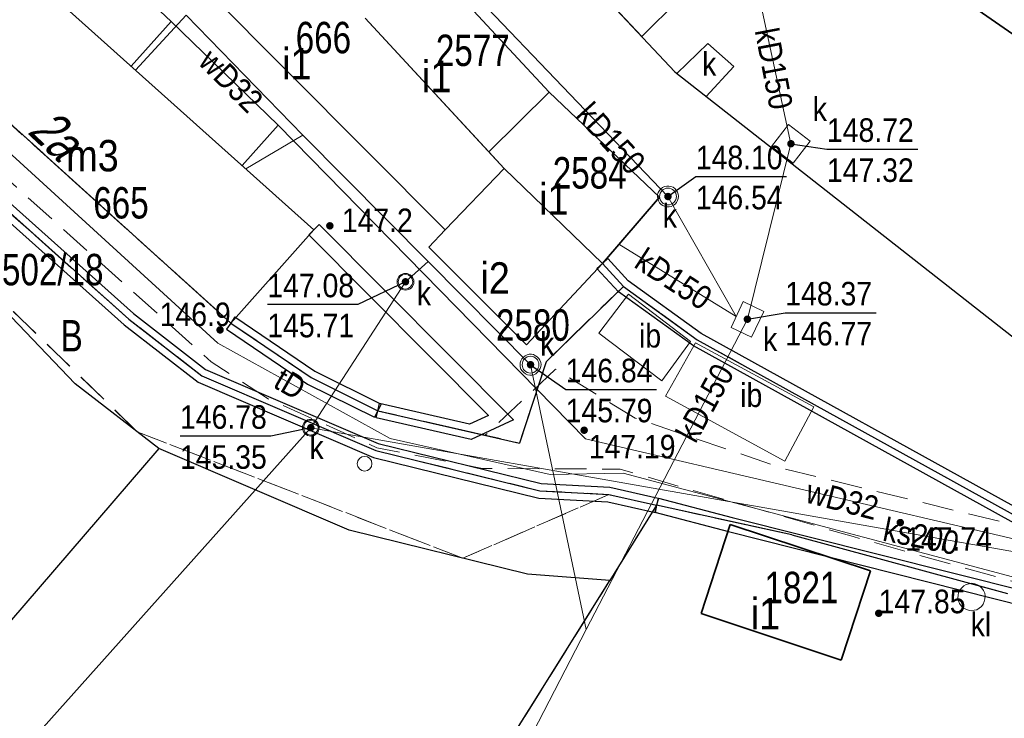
# Model space of a CAD drawing. Header units: metres. Extents: x 5548743 to 5556416, y 5707500 to 5714000.
# Tile 160 of 203: x 5554463 to 5554510, y 5710429 to 5710463. Entities that reach past the tile are written whole.
import ezdxf
from ezdxf.enums import TextEntityAlignment as Align

# ---------------------------------------------------------------- set-up
doc = ezdxf.new("R2010")
doc.units = ezdxf.units.M
doc.header["$MEASUREMENT"] = 0
doc.linetypes.add('1.5_0.75', pattern=[2.25, 1.5, -0.75])
doc.linetypes.add('219-1000', pattern=[0])
doc.layers.get('0').update_dxf_attribs({"color": 2, "linetype": 'CONTINUOUS', "lineweight": 5})
for name, color, linetype in [('210-oznaczenie konturu użytku gruntowego', 7, 'CONTINUOUS'), ('211-numer działki ewidencyjnej', 7, 'CONTINUOUS'), ('217-kontur klasyfikacyjny', 7, 'CONTINUOUS'), ('218-kontur użytku gruntowego', 7, 'CONTINUOUS'), ('219-działka ewidencyjna', 7, 'CONTINUOUS'), ('238-Punkt adresowy budynku', 7, 'CONTINUOUS'), ('312-budynek ewidencyjny', 7, 'CONTINUOUS'), ('312-oznaczenie budynku ewidencyjnego', 7, 'CONTINUOUS'), ('312-oznaczenie budynku ewidencyjnego-Atr117', 7, 'CONTINUOUS'), ('chodnik', 7, 'CONTINUOUS'), ('inna budowla', 7, 'CONTINUOUS'), ('inna budowla-Atr17', 7, 'CONTINUOUS'), ('ogrodzenie trwałe', 7, 'CONTINUOUS'), ('osadnik  szambo', 7, 'CONTINUOUS'), ('osadnik  szambo-Atr17', 7, 'CONTINUOUS'), ('pikieta naturalna', 7, 'CONTINUOUS'), ('pikieta naturalna-Atr2', 7, 'CONTINUOUS'), ('pikieta sztuczna', 7, 'CONTINUOUS'), ('pikieta sztuczna-Atr2', 7, 'CONTINUOUS'), ('przewód kanalizacyjny', 7, 'CONTINUOUS'), ('przewód kanalizacyjny-Atr1', 7, 'CONTINUOUS'), ('przewód telekomunikacyjny podziemny', 7, 'CONTINUOUS'), ('przewód telekomunikacyjny podziemny-Atr1', 7, 'CONTINUOUS'), ('przewód wodociągowy', 7, 'CONTINUOUS'), ('przewód wodociągowy-Atr1', 7, 'CONTINUOUS'), ('rzedna', 7, 'CONTINUOUS'), ('rzedna-Atr2', 7, 'CONTINUOUS'), ('rzedna-Atr3', 7, 'CONTINUOUS'), ('studnia kanalizacyjna', 7, 'CONTINUOUS'), ('słup przewodów napowietrznych', 7, 'CONTINUOUS'), ('właz do komory lub kanału', 7, 'CONTINUOUS'), ('właz do komory lub kanału - okrągły', 7, 'CONTINUOUS'), ('właz do komory lub kanału - okrągły-Atr17', 7, 'CONTINUOUS'), ('właz do komory lub kanału-Atr17', 7, 'CONTINUOUS'), ('ściana oporowa (linia)', 7, 'CONTINUOUS')]:
    doc.layers.add(name, color=color, linetype=linetype)
doc.styles.get("Standard").update_dxf_attribs({"font": 'Working1250', "width": 0.75})
doc.linetypes.add('902-1000', pattern='A,5,0,[1,ksztalty.shx,S=1,R=0,X=0,Y=0],5', length=10)
doc.linetypes.add('otdn_1000', pattern='A,7,0,[21,ksztalty.shx,S=0.7,R=0,X=0,Y=0]', length=7)

# ---------------------------------------------------------------- blocks, each defined once
blk = doc.blocks.new('US15')
at = {"color": 0, "linetype": 'Continuous', "lineweight": 13}
blk.add_circle((0, 0), 0.35, dxfattribs=at)
blk = doc.blocks.new('PW01')
at = {"linetype": 'Continuous', "lineweight": 13}
h = blk.add_hatch(color=0, dxfattribs=at)
edge = h.paths.add_edge_path()
edge.add_arc((0, 0), 0.18, 0, 360)
blk = doc.blocks.new('US22')
at = {"color": 0, "linetype": 'Continuous', "lineweight": 0}
blk.add_circle((0, 0), 0.4, dxfattribs=at)

msp = doc.modelspace()

# ---------------------------------------------------------------- linework, layer by layer
at = {"layer": '217-kontur klasyfikacyjny', "color": 3, "linetype": '1.5_0.75', "lineweight": 18, "flags": 128}
for points in [[(5554468.54, 5710443.15), (5554457.78, 5710453.58)], [(5554484.08, 5710437.11), (5554468.54, 5710443.15)], [(5554491.05, 5710440.15), (5554484.08, 5710437.11)], [(5554493.33, 5710439.64), (5554491.05, 5710440.15)], [(5554491.09, 5710436.04), (5554493.33, 5710439.64)], [(5554483.47, 5710423.85), (5554491.09, 5710436.04)]]:
    msp.add_lwpolyline(points, dxfattribs=at)
at = {"layer": '218-kontur użytku gruntowego', "color": 70, "linetype": '1.5_0.75', "lineweight": 18, "flags": 128}
for points in [[(5554457.92, 5710461.98), (5554473, 5710448.34)], [(5554473, 5710448.34), (5554457.92, 5710461.98)], [(5554468.14, 5710448.52), (5554459.25, 5710456.46)], [(5554459.25, 5710456.46), (5554468.14, 5710448.52)], [(5554457.78, 5710453.58), (5554468.54, 5710443.15)], [(5554468.54, 5710443.15), (5554457.78, 5710453.58)], [(5554488.05, 5710446.48), (5554491.74, 5710450.09)], [(5554491.74, 5710450.09), (5554488.05, 5710446.48)], [(5554491.74, 5710450.09), (5554495.27, 5710447.54)], [(5554495.27, 5710447.54), (5554491.74, 5710450.09)], [(5554471.62, 5710445.82), (5554468.14, 5710448.52)], [(5554468.14, 5710448.52), (5554471.62, 5710445.82)], [(5554473, 5710448.34), (5554476.84, 5710445.73)], [(5554476.84, 5710445.73), (5554473, 5710448.34)], [(5554495.27, 5710447.54), (5554511.88, 5710438.35)], [(5554511.88, 5710438.35), (5554495.27, 5710447.54)], [(5554486.78, 5710442.61), (5554488.05, 5710446.48)], [(5554488.05, 5710446.48), (5554486.78, 5710442.61)], [(5554479.92, 5710442.25), (5554471.62, 5710445.82)], [(5554471.62, 5710445.82), (5554479.92, 5710442.25)], [(5554476.84, 5710445.73), (5554480.02, 5710444.15)], [(5554480.02, 5710444.15), (5554476.84, 5710445.73)], [(5554480.02, 5710444.15), (5554486.78, 5710442.61)], [(5554486.78, 5710442.61), (5554480.02, 5710444.15)], [(5554468.54, 5710443.15), (5554484.08, 5710437.11)], [(5554484.08, 5710437.11), (5554468.54, 5710443.15)], [(5554487.76, 5710440.33), (5554479.92, 5710442.25)], [(5554479.92, 5710442.25), (5554487.76, 5710440.33)], [(5554491.05, 5710440.15), (5554487.76, 5710440.33)], [(5554487.76, 5710440.33), (5554491.05, 5710440.15)], [(5554484.08, 5710437.11), (5554491.05, 5710440.15)], [(5554491.05, 5710440.15), (5554484.08, 5710437.11)], [(5554493.33, 5710439.64), (5554491.05, 5710440.15)], [(5554491.05, 5710440.15), (5554493.33, 5710439.64)], [(5554493.33, 5710439.64), (5554491.09, 5710436.04)], [(5554491.09, 5710436.04), (5554493.33, 5710439.64)], [(5554499.78, 5710438.22), (5554493.33, 5710439.64)], [(5554493.33, 5710439.64), (5554499.78, 5710438.22)], [(5554510.07, 5710435.43), (5554499.78, 5710438.22)], [(5554499.78, 5710438.22), (5554510.07, 5710435.43)], [(5554491.09, 5710436.04), (5554483.47, 5710423.85)], [(5554483.47, 5710423.85), (5554491.09, 5710436.04)]]:
    msp.add_lwpolyline(points, dxfattribs=at)
at = {"layer": '219-działka ewidencyjna', "color": 94, "linetype": '219-1000', "lineweight": 30, "flags": 128}
for points in [[(5554472.63, 5710483.28), (5554494.19, 5710460.34)], [(5554504.31, 5710466.31), (5554521.4, 5710454.46)], [(5554479.42, 5710462.9), (5554486.05, 5710455.71)], [(5554473, 5710448.34), (5554457.92, 5710461.98)], [(5554494.19, 5710460.34), (5554514.69, 5710444.25)], [(5554459.25, 5710456.46), (5554468.14, 5710448.52)], [(5554486.05, 5710455.71), (5554490.74, 5710451.18)], [(5554457.78, 5710453.58), (5554465.58, 5710445.44)], [(5554490.74, 5710451.18), (5554491.74, 5710450.09)], [(5554491.74, 5710450.09), (5554488.05, 5710446.48)], [(5554491.74, 5710450.09), (5554495.27, 5710447.54)], [(5554468.14, 5710448.52), (5554471.62, 5710445.82)], [(5554473, 5710448.34), (5554476.84, 5710445.73)], [(5554495.27, 5710447.54), (5554511.88, 5710438.35)], [(5554488.05, 5710446.48), (5554486.78, 5710442.61)], [(5554469.57, 5710442.35), (5554465.58, 5710445.44)], [(5554471.62, 5710445.82), (5554479.92, 5710442.25)], [(5554476.84, 5710445.73), (5554480.02, 5710444.15)], [(5554480.02, 5710444.15), (5554486.78, 5710442.61)], [(5554469.57, 5710442.35), (5554447.49, 5710416.68)], [(5554478.65, 5710438.44), (5554469.57, 5710442.35)], [(5554479.92, 5710442.25), (5554487.76, 5710440.33)], [(5554487.76, 5710440.33), (5554491.05, 5710440.15)], [(5554491.05, 5710440.15), (5554493.33, 5710439.64)], [(5554493.33, 5710439.64), (5554491.09, 5710436.04)], [(5554499.78, 5710438.22), (5554493.33, 5710439.64)], [(5554487.17, 5710436.35), (5554478.65, 5710438.44)], [(5554499.78, 5710438.22), (5554510.07, 5710435.43)], [(5554483.47, 5710423.85), (5554491.09, 5710436.04)], [(5554491.09, 5710436.04), (5554487.17, 5710436.35)]]:
    msp.add_lwpolyline(points, dxfattribs=at)
at = {"layer": '312-budynek ewidencyjny', "color": 252, "linetype": 'Continuous', "lineweight": 35, "flags": 128}
for points in [[(5554492.62, 5710462.02), (5554482.13, 5710473.16)], [(5554483.24, 5710452.79), (5554468.19, 5710467.92)], [(5554461.81, 5710466.37), (5554476.97, 5710452.79)], [(5554516.59, 5710457.8), (5554504.08, 5710466.48)], [(5554482.26, 5710465.76), (5554488.2, 5710459.37)], [(5554496.15, 5710465.54), (5554492.62, 5710462.02)], [(5554479.42, 5710462.9), (5554485.32, 5710456.51)], [(5554485.32, 5710456.51), (5554479.42, 5710462.9)], [(5554473, 5710448.34), (5554457.92, 5710461.98)], [(5554488.2, 5710459.37), (5554485.32, 5710456.51)], [(5554485.32, 5710456.51), (5554488.2, 5710459.37)], [(5554488.2, 5710459.37), (5554493.46, 5710454.35)], [(5554485.32, 5710456.51), (5554486.05, 5710455.71)], [(5554486.05, 5710455.71), (5554485.32, 5710456.51)], [(5554486.05, 5710455.71), (5554483.24, 5710452.79)], [(5554483.24, 5710452.79), (5554486.05, 5710455.71)], [(5554486.05, 5710455.71), (5554490.74, 5710451.18)], [(5554490.74, 5710451.18), (5554486.05, 5710455.71)], [(5554493.46, 5710454.35), (5554490.74, 5710451.18)], [(5554476.97, 5710452.79), (5554473, 5710448.34)], [(5554482.46, 5710451.96), (5554483.24, 5710452.79)], [(5554487.11, 5710447.3), (5554482.46, 5710451.96)], [(5554490.74, 5710451.18), (5554487.11, 5710447.3)], [(5554495.46, 5710434.47), (5554496.84, 5710438.72)], [(5554496.84, 5710438.72), (5554503.53, 5710436.5)], [(5554503.53, 5710436.5), (5554502.13, 5710432.24)], [(5554502.13, 5710432.24), (5554495.46, 5710434.47)]]:
    msp.add_lwpolyline(points, dxfattribs=at)
at = {"layer": 'chodnik', "color": 252, "linetype": '1.5_0.75', "lineweight": 18, "flags": 128}
msp.add_lwpolyline([(5554534.68, 5710444.02), (5554533.44, 5710447.83), (5554532.74, 5710450.32), (5554532.25, 5710453.02), (5554531.99, 5710455.98), (5554532.08, 5710458.09), (5554525.34, 5710462.38), (5554524.61, 5710462.94), (5554522.83, 5710461.38), (5554527.34, 5710458.21), (5554523.68, 5710452.82), (5554522.68, 5710451.26), (5554522.17, 5710451.09), (5554521.72, 5710451.23), (5554520.3, 5710452.13), (5554518.05, 5710448.36), (5554519.95, 5710447.14), (5554517.57, 5710443.57), (5554517.24, 5710443.09), (5554516.84, 5710442.79), (5554516.38, 5710442.77), (5554515.07, 5710443.57), (5554513.04, 5710440.34), (5554514.26, 5710439.58), (5554514.56, 5710439.21), (5554514.45, 5710438.79), (5554514.05, 5710438.35), (5554513.16, 5710438.21), (5554511.84, 5710438.35), (5554499.44, 5710441.37), (5554492.31, 5710443.8), (5554488.5, 5710446.13), (5554485.15, 5710442.98), (5554480.02, 5710444.15), (5554476.84, 5710445.73), (5554473, 5710448.34), (5554458, 5710461.89), (5554454.24, 5710466.61), (5554453.01, 5710470.45), (5554451.89, 5710471.93), (5554444.93, 5710481.42), (5554444.35, 5710480.94), (5554441.8, 5710479.11), (5554450.83, 5710465.49), (5554462.77, 5710454.82), (5554472.06, 5710446.49), (5554474.79, 5710444.72), (5554479.98, 5710442.38), (5554485.01, 5710441.4), (5554491.58, 5710441.36), (5554502.71, 5710438.14), (5554511.32, 5710435.72), (5554512.21, 5710435.29), (5554516.44, 5710435.55), (5554519.7, 5710437.6), (5554520.86, 5710439.17), (5554523.35, 5710439.77), (5554534.99, 5710442.97)], close=True, dxfattribs=at)
at = {"layer": 'inna budowla', "color": 252, "linetype": 'Continuous', "lineweight": 18, "flags": 128}
for points in [[(5554491.98, 5710449.71), (5554490.57, 5710447.86), (5554493.57, 5710445.58), (5554494.95, 5710447.46)], [(5554495.18, 5710447.4), (5554493.75, 5710444.84), (5554499.44, 5710441.75), (5554500.84, 5710444.34)]]:
    msp.add_lwpolyline(points, close=True, dxfattribs=at)
at = {"layer": 'ogrodzenie trwałe', "color": 252, "linetype": '902-1000', "lineweight": 25, "flags": 128}
msp.add_lwpolyline([(5554494.19, 5710460.34), (5554514.69, 5710444.25)], dxfattribs=at)
at = {"layer": 'osadnik  szambo', "color": 34, "linetype": 'Continuous', "lineweight": 18, "flags": 128}
msp.add_lwpolyline([(5554508.34, 5710434.6), (5554508.21, 5710434.62), (5554508.08, 5710434.67), (5554507.96, 5710434.74), (5554507.87, 5710434.83), (5554507.79, 5710434.94), (5554507.73, 5710435.07), (5554507.71, 5710435.2), (5554507.72, 5710435.34), (5554507.74, 5710435.47), (5554507.8, 5710435.59), (5554507.89, 5710435.7), (5554507.99, 5710435.79), (5554508.11, 5710435.86), (5554508.24, 5710435.89), (5554508.37, 5710435.91), (5554508.51, 5710435.89), (5554508.64, 5710435.84), (5554508.76, 5710435.77), (5554508.85, 5710435.68), (5554508.93, 5710435.57), (5554508.99, 5710435.44), (5554509.01, 5710435.31), (5554509, 5710435.17), (5554508.97, 5710435.04), (5554508.92, 5710434.92), (5554508.83, 5710434.81), (5554508.73, 5710434.72), (5554508.61, 5710434.65), (5554508.48, 5710434.62)], close=True, dxfattribs=at)
at = {"layer": 'przewód kanalizacyjny', "color": 34, "linetype": 'Continuous', "lineweight": 18, "flags": 128}
for points in [[(5554479.88, 5710469), (5554493.87, 5710454.38), (5554497.13, 5710448.65)], [(5554497.66, 5710448.52), (5554499.74, 5710456.9), (5554497.48, 5710467.42)], [(5554535.49, 5710466.19), (5554521.63, 5710446.05), (5554517.81, 5710440.75), (5554515.1, 5710436.58), (5554476.82, 5710443.34)], [(5554470.88, 5710463.04), (5554468.45, 5710460.42)], [(5554470.88, 5710463.04), (5554476.44, 5710457.31)], [(5554476.44, 5710457.31), (5554473.72, 5710455.7)], [(5554476.44, 5710457.31), (5554482.42, 5710451.27)], [(5554497.13, 5710448.65), (5554491.53, 5710452.11)], [(5554482.42, 5710451.27), (5554487.31, 5710446.35), (5554489.96, 5710433.7), (5554470.26, 5710395.53)], [(5554481.34, 5710450.31), (5554482.42, 5710451.27)], [(5554476.82, 5710443.34), (5554481.34, 5710450.31)], [(5554489.96, 5710433.7), (5554497.66, 5710448.52)], [(5554451.53, 5710415.02), (5554476.82, 5710443.34)]]:
    msp.add_lwpolyline(points, dxfattribs=at)
at = {"layer": 'przewód telekomunikacyjny podziemny', "color": 30, "linetype": 'Continuous', "lineweight": 18, "flags": 128}
msp.add_lwpolyline([(5554435.86, 5710515.77), (5554434.21, 5710511.99), (5554433.65, 5710510.4), (5554433.55, 5710506.81), (5554436.41, 5710501.92), (5554440.41, 5710496.53), (5554444.01, 5710481.48), (5554457.17, 5710461.27), (5554472.38, 5710447.38), (5554480.61, 5710442.82), (5554488.24, 5710441.11), (5554491.73, 5710441.17), (5554511.98, 5710435.78), (5554517, 5710436.6), (5554521.87, 5710438.39), (5554531.76, 5710444.54)], dxfattribs=at)
at = {"layer": 'przewód wodociągowy', "color": 5, "linetype": 'Continuous', "lineweight": 18, "flags": 128}
for points in [[(5554460.19, 5710472.11), (5554470.15, 5710462.74)], [(5554470.15, 5710462.74), (5554468.25, 5710460.6)], [(5554470.15, 5710462.74), (5554475.27, 5710457.79)], [(5554475.27, 5710457.79), (5554473.55, 5710455.86)], [(5554475.27, 5710457.79), (5554489.94, 5710442.81), (5554510.9, 5710437.9), (5554521.97, 5710439.34), (5554523.26, 5710439.5)]]:
    msp.add_lwpolyline(points, dxfattribs=at)
at = {"layer": 'rzedna-Atr2', "color": 252, "flags": 128}
for points in [[(5554499.74, 5710456.9), (5554501.46, 5710456.64), (5554505.79, 5710456.64)], [(5554493.87, 5710454.38), (5554495.2, 5710455.33), (5554499.531, 5710455.33)], [(5554481.34, 5710450.31), (5554479.07, 5710449.22), (5554474.748, 5710449.22)], [(5554497.66, 5710448.52), (5554499.47, 5710448.83), (5554503.808, 5710448.83)], [(5554487.31, 5710446.35), (5554488.99, 5710445.16), (5554493.321, 5710445.16)], [(5554476.82, 5710443.34), (5554474.91, 5710442.94), (5554470.579, 5710442.94)]]:
    msp.add_lwpolyline(points, dxfattribs=at)
at = {"layer": 'studnia kanalizacyjna', "color": 34, "linetype": 'Continuous', "lineweight": 18, "flags": 128}
for points in [[(5554494.37, 5710454.39), (5554494.36, 5710454.29), (5554494.33, 5710454.19), (5554494.27, 5710454.1), (5554494.21, 5710454.02), (5554494.13, 5710453.96), (5554494.03, 5710453.9), (5554493.93, 5710453.88), (5554493.83, 5710453.88), (5554493.73, 5710453.9), (5554493.63, 5710453.95), (5554493.55, 5710454), (5554493.47, 5710454.08), (5554493.41, 5710454.17), (5554493.38, 5710454.27), (5554493.37, 5710454.37), (5554493.37, 5710454.47), (5554493.4, 5710454.57), (5554493.46, 5710454.66), (5554493.53, 5710454.74), (5554493.61, 5710454.81), (5554493.71, 5710454.86), (5554493.81, 5710454.88), (5554493.91, 5710454.88), (5554494.01, 5710454.86), (5554494.11, 5710454.82), (5554494.19, 5710454.76), (5554494.26, 5710454.68), (5554494.32, 5710454.59), (5554494.35, 5710454.49)], [(5554487.81, 5710446.36), (5554487.8, 5710446.26), (5554487.77, 5710446.16), (5554487.71, 5710446.07), (5554487.65, 5710445.99), (5554487.57, 5710445.92), (5554487.47, 5710445.87), (5554487.37, 5710445.85), (5554487.27, 5710445.85), (5554487.17, 5710445.87), (5554487.07, 5710445.91), (5554486.99, 5710445.97), (5554486.91, 5710446.05), (5554486.85, 5710446.14), (5554486.82, 5710446.24), (5554486.81, 5710446.34), (5554486.82, 5710446.44), (5554486.84, 5710446.54), (5554486.9, 5710446.63), (5554486.97, 5710446.71), (5554487.05, 5710446.77), (5554487.15, 5710446.82), (5554487.25, 5710446.85), (5554487.35, 5710446.85), (5554487.45, 5710446.83), (5554487.55, 5710446.78), (5554487.63, 5710446.73), (5554487.7, 5710446.65), (5554487.76, 5710446.56), (5554487.8, 5710446.46)]]:
    msp.add_lwpolyline(points, close=True, dxfattribs=at)
at = {"layer": 'właz do komory lub kanału', "color": 252, "linetype": 'Continuous', "lineweight": 18, "flags": 128}
for points in [[(5554494.29, 5710460.26), (5554495.78, 5710461.68), (5554497.02, 5710460.59), (5554495.69, 5710459.16)], [(5554499.63, 5710457.82), (5554500.66, 5710457.03), (5554499.84, 5710455.97), (5554498.81, 5710456.77)], [(5554497.46, 5710449.36), (5554498.44, 5710448.89), (5554497.86, 5710447.66), (5554496.88, 5710448.13)]]:
    msp.add_lwpolyline(points, close=True, dxfattribs=at)
at = {"layer": 'ściana oporowa (linia)', "color": 252}
for p, q in [((5554459.483, 5710456.721), (5554468.364, 5710448.789)), ((5554477.218, 5710453.037), (5554486.503, 5710443.71)), ((5554491.506, 5710449.827), (5554490.482, 5710450.943)), ((5554495.082, 5710447.244), (5554491.506, 5710449.827)), ((5554468.364, 5710448.789), (5554471.799, 5710446.124)), ((5554473.197, 5710448.629), (5554477.017, 5710446.033)), ((5554511.711, 5710438.044), (5554495.082, 5710447.244)), ((5554471.799, 5710446.124), (5554480.032, 5710442.583)), ((5554477.017, 5710446.033), (5554480.176, 5710444.463)), ((5554484.468, 5710442.783), (5554479.943, 5710443.809)), ((5554486.503, 5710443.71), (5554484.468, 5710442.783)), ((5554480.032, 5710442.583), (5554487.812, 5710440.678)), ((5554487.812, 5710440.678), (5554491.098, 5710440.498)), ((5554491.098, 5710440.498), (5554493.406, 5710439.982)), ((5554493.419, 5710439.979), (5554496.927, 5710439.059)), ((5554496.927, 5710439.059), (5554512.435, 5710435.149))]:
    msp.add_line(p, q, dxfattribs=at)
at = {"layer": 'ściana oporowa (linia)', "color": 252, "linetype": 'otdn_1000'}
for p, q in [((5554459.017, 5710456.199), (5554467.916, 5710448.251)), ((5554476.722, 5710452.543), (5554485.297, 5710443.93)), ((5554491.974, 5710450.353), (5554490.998, 5710451.417)), ((5554495.458, 5710447.836), (5554491.974, 5710450.353)), ((5554467.916, 5710448.251), (5554471.441, 5710445.516)), ((5554472.803, 5710448.051), (5554476.663, 5710445.427)), ((5554512.049, 5710438.656), (5554495.458, 5710447.836)), ((5554471.441, 5710445.516), (5554479.808, 5710441.917)), ((5554476.663, 5710445.427), (5554479.864, 5710443.837)), ((5554484.392, 5710443.517), (5554480.097, 5710444.491)), ((5554485.297, 5710443.93), (5554484.392, 5710443.517)), ((5554479.808, 5710441.917), (5554487.708, 5710439.982)), ((5554487.708, 5710439.982), (5554491.002, 5710439.802)), ((5554491.002, 5710439.802), (5554493.254, 5710439.298)), ((5554493.241, 5710439.301), (5554496.753, 5710438.381)), ((5554496.753, 5710438.381), (5554512.265, 5710434.471))]:
    msp.add_line(p, q, dxfattribs=at)
at = {"layer": 'ściana oporowa (linia)', "color": 252, "linetype": 'Continuous'}
for p, q in [((5554477.218, 5710453.037), (5554476.97, 5710452.79)), ((5554476.97, 5710452.79), (5554476.722, 5710452.543)), ((5554490.482, 5710450.943), (5554490.74, 5710451.18)), ((5554490.74, 5710451.18), (5554490.998, 5710451.417)), ((5554473, 5710448.34), (5554472.803, 5710448.051)), ((5554473.197, 5710448.629), (5554473, 5710448.34)), ((5554480.02, 5710444.15), (5554480.097, 5710444.491)), ((5554480.176, 5710444.463), (5554480.02, 5710444.15)), ((5554480.02, 5710444.15), (5554479.864, 5710443.837)), ((5554479.943, 5710443.809), (5554480.02, 5710444.15)), ((5554493.406, 5710439.982), (5554493.33, 5710439.64)), ((5554493.419, 5710439.979), (5554493.33, 5710439.64)), ((5554493.33, 5710439.64), (5554493.241, 5710439.301)), ((5554493.33, 5710439.64), (5554493.254, 5710439.298))]:
    msp.add_line(p, q, dxfattribs=at)

# ---------------------------------------------------------------- block references
at = {"layer": 'pikieta naturalna', "color": 252, "linetype": 'Continuous', "lineweight": 13}
for p in [(5554477.73, 5710452.98), (5554472.49, 5710448.01)]:
    msp.add_blockref('PW01', p, dxfattribs=at)
at = {"layer": 'pikieta sztuczna', "color": 252, "linetype": 'Continuous', "lineweight": 13}
for p in [(5554489.87, 5710443.22), (5554504.96, 5710438.81)]:
    msp.add_blockref('PW01', p, dxfattribs=at)
at = {"layer": 'rzedna', "color": 34, "linetype": 'Continuous', "lineweight": 18}
for p in [(5554499.74, 5710456.9), (5554493.87, 5710454.38), (5554481.34, 5710450.31), (5554497.66, 5710448.52), (5554487.31, 5710446.35), (5554476.82, 5710443.34), (5554503.93, 5710434.48)]:
    msp.add_blockref('PW01', p, dxfattribs=at)
at = {"layer": 'studnia kanalizacyjna', "color": 34, "linetype": 'Continuous', "lineweight": 18}
for p in [(5554481.34, 5710450.31), (5554476.82, 5710443.34)]:
    msp.add_blockref('US15', p, dxfattribs=at)
at = {"layer": 'słup przewodów napowietrznych', "color": 252, "linetype": 'Continuous', "lineweight": 18}
msp.add_blockref('US15', (5554479.39, 5710441.62), dxfattribs=at)
at = {"layer": 'właz do komory lub kanału - okrągły', "color": 252, "linetype": 'Continuous', "lineweight": 18}
for p in [(5554493.87, 5710454.38), (5554481.34, 5710450.31), (5554487.31, 5710446.35), (5554476.82, 5710443.34)]:
    msp.add_blockref('US22', p, dxfattribs=at)

# ---------------------------------------------------------------- texts
at = {"layer": '210-oznaczenie konturu użytku gruntowego', "color": 70, "linetype": 'Continuous', "lineweight": 18, "width": 0.79}
msp.add_text('B', height=1.5, dxfattribs=at).set_placement((5554464.88, 5710446.98))
at = {"layer": '211-numer działki ewidencyjnej', "color": 94, "linetype": 'Continuous', "lineweight": 30, "width": 0.79}
msp.add_text('502/18', height=1.5, dxfattribs=at).set_placement((5554462.08, 5710451.64), align=Align.TOP_LEFT)
at = {"layer": '238-Punkt adresowy budynku', "color": 252, "linetype": 'Continuous', "lineweight": 18, "oblique": 15, "width": 0.79}
msp.add_text('2a', height=1.8, rotation=316.863, dxfattribs=at).set_placement((5554464.02, 5710456.71), align=Align.CENTER)
at = {"layer": '312-oznaczenie budynku ewidencyjnego', "color": 252, "linetype": 'Continuous', "lineweight": 18, "width": 0.79}
for s, p in [('666', (5554476.1, 5710462.72)), ('2577', (5554482.79, 5710462.11)), ('2584', (5554488.37, 5710456.26)), ('665', (5554466.44, 5710454.83)), ('2580', (5554485.66, 5710448.99)), ('1821', (5554498.48, 5710436.46))]:
    msp.add_text(s, height=1.5, dxfattribs=at).set_placement(p, align=Align.TOP_LEFT)
at = {"layer": '312-oznaczenie budynku ewidencyjnego-Atr117', "color": 252, "width": 0.9}
for s, p in [('i1', (5554476.15, 5710460.72)), ('i1', (5554482.83, 5710460.11)), ('m3', (5554466.4, 5710456.33)), ('i1', (5554488.42, 5710454.26)), ('i2', (5554485.62, 5710450.49)), ('i1', (5554498.52, 5710434.46))]:
    msp.add_text(s, height=1.5, dxfattribs=at).set_placement(p, align=Align.MIDDLE_CENTER)
at = {"layer": 'inna budowla-Atr17', "color": 252, "width": 0.9}
for p in [(5554492.49, 5710447.17), (5554497.32, 5710444.33)]:
    msp.add_text('ib', height=1.125, dxfattribs=at).set_placement(p)
at = {"layer": 'osadnik  szambo-Atr17', "color": 34, "width": 0.9}
msp.add_text('kl', height=1.125, dxfattribs=at).set_placement((5554508.32, 5710433.38))
at = {"layer": 'pikieta naturalna-Atr2', "color": 252, "width": 0.9}
for s, p in [('147.2', (5554478.3, 5710452.68)), ('146.9', (5554469.61, 5710448.19))]:
    msp.add_text(s, height=1.125, dxfattribs=at).set_placement(p)
at = {"layer": 'pikieta sztuczna-Atr2', "color": 252, "width": 0.9}
for s, p in [('147.19', (5554490.09, 5710443)), ('147.74', (5554505.19, 5710438.59))]:
    msp.add_text(s, height=1.125, dxfattribs=at).set_placement(p, align=Align.TOP_LEFT)
at = {"layer": 'przewód kanalizacyjny-Atr1', "color": 34, "width": 0.9}
for s, rotation, p in [('kD150', 280.819, (5554498.56, 5710462.41)), ('kD150', 312.436, (5554489.83, 5710458.6)), ('kD150', 327.045, (5554492.5, 5710451.51)), ('kD150', 61.209, (5554494.69, 5710442.81)), ('ks200', 348.678, (5554504.18, 5710438.51))]:
    msp.add_text(s, height=1.125, rotation=rotation, dxfattribs=at).set_placement(p, align=Align.MIDDLE_LEFT)
at = {"layer": 'przewód telekomunikacyjny podziemny-Atr1', "color": 30, "width": 0.9}
msp.add_text('tD', height=1.125, rotation=329.726, dxfattribs=at).set_placement((5554475.25, 5710445.79), align=Align.MIDDLE_LEFT)
at = {"layer": 'przewód wodociągowy-Atr1', "color": 5, "width": 0.9}
for rotation, p in [(314.659, (5554471.8, 5710461.14)), (345.524, (5554500.52, 5710440.33))]:
    msp.add_text('wD32', height=1.125, rotation=rotation, dxfattribs=at).set_placement(p, align=Align.MIDDLE_LEFT)
at = {"layer": 'rzedna-Atr2', "color": 34, "width": 0.9}
for s, p in [('148.72', (5554501.46, 5710456.651)), ('148.10', (5554495.2, 5710455.341)), ('147.08', (5554474.748, 5710449.231)), ('148.37', (5554499.47, 5710448.841)), ('146.84', (5554488.99, 5710445.171)), ('146.78', (5554470.579, 5710442.951))]:
    msp.add_text(s, height=1.125, dxfattribs=at).set_placement(p, align=Align.BOTTOM_LEFT)
msp.add_text('147.85', height=1.125, dxfattribs=at).set_placement((5554503.93, 5710434.48))
at = {"layer": 'rzedna-Atr3', "color": 34, "width": 0.9}
for s, p in [('147.32', (5554501.46, 5710454.739)), ('146.54', (5554495.2, 5710453.429)), ('145.71', (5554474.748, 5710447.319)), ('146.77', (5554499.47, 5710446.929)), ('145.79', (5554488.99, 5710443.259)), ('145.35', (5554470.579, 5710441.039))]:
    msp.add_text(s, height=1.125, dxfattribs=at).set_placement(p, align=Align.BOTTOM_LEFT)
at = {"layer": 'właz do komory lub kanału - okrągły-Atr17', "color": 252, "width": 0.9}
for p in [(5554493.62, 5710452.9), (5554481.88, 5710449.19), (5554487.77, 5710446.78), (5554476.76, 5710441.84)]:
    msp.add_text('k', height=1.125, dxfattribs=at).set_placement(p)
at = {"layer": 'właz do komory lub kanału-Atr17', "color": 252, "width": 0.9}
for p in [(5554495.5, 5710460.15), (5554500.78, 5710457.99), (5554498.41, 5710447)]:
    msp.add_text('k', height=1.125, dxfattribs=at).set_placement(p)

doc.saveas('drawing.dxf')
